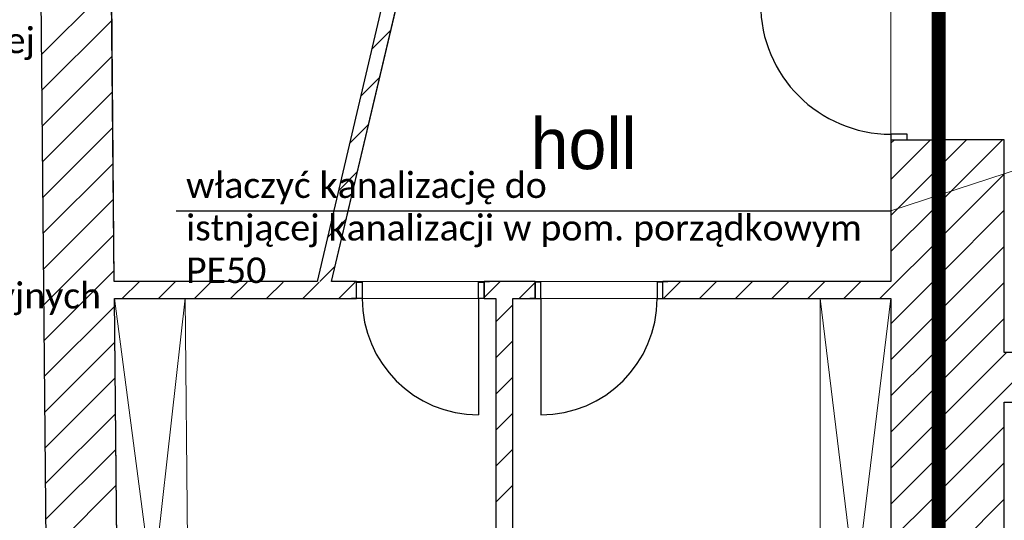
# Model space of a CAD drawing. Header units: millimetres. Extents: x -40063 to 512011, y 350190 to 687060.
# Tile 145 of 256: x 138755 to 145702, y 611324 to 614855. Entities that reach past the tile are written whole.
import ezdxf

# ---------------------------------------------------------------- set-up
doc = ezdxf.new("R2010")
doc.units = ezdxf.units.MM
doc.linetypes.add('DASHDOT', pattern=[1, 0.5, -0.25, 0, -0.25])
doc.linetypes.add('Krawędzie ukryte', pattern=[391.222223, 282.222223, -109])
for name, color, linetype in [('2D - Ogólne', 8, 'Continuous'), ('Elementy Modelu - Strefy', 8, 'Continuous'), ('IS_WM_OPIS', 7, 'Continuous'), ('J_opis pomieszczeń', 8, 'Continuous'), ('Konstrukcja - Ściany zew', 8, 'Continuous'), ('X_ref', 8, 'Continuous')]:
    doc.layers.add(name, color=color, linetype=linetype)
doc.layers.add('_IS_WM_OPIS', color=7, linetype='Continuous', lineweight=9)
doc.layers.add('J_zakres opracowania', color=226, linetype='DASHDOT', lineweight=30)
doc.styles.add('GENERATED_STYLE_2', font='txt')
doc.styles.get("Standard").update_dxf_attribs({"font": 'arial.ttf'})

# ---------------------------------------------------------------- blocks, each defined once
blk = doc.blocks.new('fdgdfg')
at = {"layer": '2D - Ogólne', "linetype": 'Krawędzie ukryte', "lineweight": 13}
blk.add_line((-198780.3, 458619.9), (-198780.3, 457619.9), dxfattribs=at)
at = {"layer": 'Elementy Modelu - Strefy', "linetype": 'Continuous', "lineweight": 0}
for p, q in [((-204320.4, 463169.9), (-204259.8, 456619.9)), ((-202829.4, 456619.9), (-201286.9, 463169.9)), ((-201184.1, 463169.9), (-202726.7, 456619.9)), ((-198780.3, 456619.9), (-198780.3, 463169.9)), ((-204259.8, 456619.9), (-202829.4, 456619.9)), ((-202726.7, 456619.9), (-198780.3, 456619.9)), ((-204258.7, 456499.9), (-201567.2, 456499.9)), ((-204220.9, 452409.9), (-204258.7, 456499.9)), ((-201567.2, 456499.9), (-201567.2, 452409.9)), ((-201447.2, 456499.9), (-201447.2, 452409.9)), ((-198780.3, 456499.9), (-201447.2, 456499.9)), ((-198780.3, 452409.9), (-198780.3, 456499.9))]:
    blk.add_line(p, q, dxfattribs=at)
at = {"layer": 'Konstrukcja - Ściany zew', "linetype": 'Continuous'}
for p, q in [((-204802.9, 461276.6), (-204672.7, 447199.9)), ((-204259.8, 456619.9), (-204303, 461281.3)), ((-202096.7, 459731.2), (-202829.4, 456619.9)), ((-202726.7, 456619.9), (-201999.4, 459708.2)), ((-204774.7, 458219.7), (-204279.2, 458715.1)), ((-204772.3, 457967.5), (-204276.9, 458462.9)), ((-202443.1, 458260.2), (-202308.7, 458394.6)), ((-204770, 457715.2), (-204274.5, 458210.7)), ((-202521.5, 457927.2), (-202387.1, 458061.6)), ((-204767.7, 457463), (-204272.2, 457958.4)), ((-204765.3, 457210.8), (-204269.9, 457706.2)), ((-202599.9, 457594.3), (-202465.6, 457728.6)), ((-198665.3, 457659.9), (-198780.3, 457659.9)), ((-198780.3, 457659.9), (-198780.3, 457619.9)), ((-198780.3, 457595.6), (-198755.9, 457619.9)), ((-198780.3, 457341), (-198501.4, 457619.9)), ((-198780.3, 457619.9), (-198780.3, 457582.9)), ((-198780.3, 457619.9), (-198780.3, 456619.9)), ((-198780.3, 457619.9), (-198480.3, 457619.9)), ((-198780.3, 457619.9), (-198665.3, 457619.9)), ((-198780.3, 457619.9), (-198665.3, 457619.9)), ((-198780.3, 457619.9), (-198780.3, 457582.9)), ((-198665.3, 457619.9), (-198665.3, 457659.9)), ((-198665.3, 457619.9), (-198480.3, 457619.9)), ((-198480.3, 457619.9), (-198480.3, 457582.9)), ((-198480.3, 447199.9), (-198480.3, 457619.9)), ((-198480.3, 457619.9), (-198480.3, 457582.9)), ((-198420.3, 457446.5), (-198246.8, 457619.9)), ((-198420.3, 457191.9), (-197992.3, 457619.9)), ((-198420.3, 457619.9), (-198420.3, 447199.9)), ((-197980.3, 457619.9), (-198420.3, 457619.9)), ((-197980.3, 456119.9), (-197980.3, 457619.9)), ((-204763, 456958.6), (-204267.5, 457454)), ((-202678.4, 457261.3), (-202544, 457395.7)), ((-198780.3, 457086.5), (-198480.3, 457386.5)), ((-198420.3, 456937.3), (-197980.3, 457377.3)), ((-204760.7, 456706.3), (-204265.2, 457201.8)), ((-198780.3, 456831.9), (-198480.3, 457131.9)), ((-198420.3, 456682.8), (-197980.3, 457122.8)), ((-202756.8, 456928.3), (-202622.4, 457062.7)), ((-204758.3, 456454.1), (-204262.9, 456949.5)), ((-198780.3, 456577.3), (-198480.3, 456877.3)), ((-198420.3, 456428.2), (-197980.3, 456868.2)), ((-204756, 456201.9), (-204260.5, 456697.3)), ((-202810.6, 456619.9), (-202700.8, 456729.7)), ((-202829.4, 456619.9), (-204259.8, 456619.9)), ((-204203.4, 456499.9), (-204084, 456619.4)), ((-203948.9, 456499.9), (-203830.1, 456618.6)), ((-203694.3, 456499.9), (-203576.3, 456617.9)), ((-203439.8, 456499.9), (-203322.5, 456617.1)), ((-203185.2, 456499.9), (-203068.7, 456616.4)), ((-202930.6, 456499.9), (-202814.9, 456615.6)), ((-202550.3, 456619.9), (-202726.7, 456619.9)), ((-202676.1, 456499.9), (-202561.1, 456614.9)), ((-202550.3, 456619.9), (-202587.3, 456619.9)), ((-202550.3, 456619.9), (-202587.3, 456619.9)), ((-202550.3, 456614.9), (-202550.3, 456619.9)), ((-202550.3, 456614.9), (-202550.3, 456619.9)), ((-202550.3, 456499.9), (-202550.3, 456614.9)), ((-202550.3, 456614.9), (-202510.3, 456614.9)), ((-202550.3, 456499.9), (-202550.3, 456614.9)), ((-202550.3, 456499.9), (-202550.3, 456614.9)), ((-202510.3, 456614.9), (-202510.3, 456499.9)), ((-201690.3, 456499.9), (-201690.3, 456614.9)), ((-201690.3, 456614.9), (-201650.3, 456614.9)), ((-201650.3, 456619.9), (-201613.3, 456619.9)), ((-201650.3, 456614.9), (-201650.3, 456619.9)), ((-201290.3, 456619.9), (-201650.3, 456619.9)), ((-201650.3, 456614.9), (-201650.3, 456619.9)), ((-201650.3, 456619.9), (-201613.3, 456619.9)), ((-201650.3, 456507.5), (-201539.4, 456618.3)), ((-201650.3, 456499.9), (-201650.3, 456614.9)), ((-201650.3, 456614.9), (-201650.3, 456499.9)), ((-201650.3, 456499.9), (-201650.3, 456614.9)), ((-201403.3, 456499.9), (-201290.3, 456612.9)), ((-201290.3, 456619.9), (-201327.3, 456619.9)), ((-201290.3, 456619.9), (-201327.3, 456619.9)), ((-201290.3, 456614.9), (-201290.3, 456619.9)), ((-201290.3, 456614.9), (-201290.3, 456619.9)), ((-201290.3, 456499.9), (-201290.3, 456614.9)), ((-201250.3, 456614.9), (-201290.3, 456614.9)), ((-201290.3, 456614.9), (-201290.3, 456499.9)), ((-201290.3, 456499.9), (-201290.3, 456614.9)), ((-201250.3, 456499.9), (-201250.3, 456614.9)), ((-200390.3, 456614.9), (-200430.3, 456614.9)), ((-200430.3, 456614.9), (-200430.3, 456499.9)), ((-200390.3, 456619.9), (-200353.3, 456619.9)), ((-200390.3, 456614.9), (-200390.3, 456619.9)), ((-198780.3, 456619.9), (-200390.3, 456619.9)), ((-200390.3, 456614.9), (-200390.3, 456619.9)), ((-200390.3, 456619.9), (-200353.3, 456619.9)), ((-200390.3, 456499.9), (-200390.3, 456614.9)), ((-200390.3, 456499.9), (-200390.3, 456614.9)), ((-200390.3, 456499.9), (-200390.3, 456614.9)), ((-200385.1, 456499.9), (-200265.1, 456619.9)), ((-200130.5, 456499.9), (-200010.5, 456619.9)), ((-199875.9, 456499.9), (-199755.9, 456619.9)), ((-199621.4, 456499.9), (-199501.4, 456619.9)), ((-199366.8, 456499.9), (-199246.8, 456619.9)), ((-199112.3, 456499.9), (-198992.3, 456619.9)), ((-198857.7, 456499.9), (-198780.3, 456577.3)), ((-198780.3, 456322.8), (-198480.3, 456622.8)), ((-198420.3, 456173.7), (-197980.3, 456613.7)), ((-204220.9, 452409.9), (-204258.7, 456499.9)), ((-204258.7, 456499.9), (-202550.3, 456499.9)), ((-202550.3, 456499.9), (-202587.3, 456499.9)), ((-202550.3, 456499.9), (-202587.3, 456499.9)), ((-202510.3, 456499.9), (-202550.3, 456499.9)), ((-201650.3, 456499.9), (-201690.3, 456499.9)), ((-201690.3, 456499.9), (-201690.3, 455679.9)), ((-201650.3, 456499.9), (-201613.3, 456499.9)), ((-201650.3, 456499.9), (-201567.2, 456499.9)), ((-201650.3, 456499.9), (-201613.3, 456499.9)), ((-201567.2, 456499.9), (-201567.2, 452409.9)), ((-201447.2, 452409.9), (-201447.2, 456499.9)), ((-201447.2, 456499.9), (-201290.3, 456499.9)), ((-201290.3, 456499.9), (-201327.3, 456499.9)), ((-201290.3, 456499.9), (-201327.3, 456499.9)), ((-201290.3, 456499.9), (-201250.3, 456499.9)), ((-201250.3, 456499.9), (-201250.3, 455679.9)), ((-200430.3, 456499.9), (-200390.3, 456499.9)), ((-200390.3, 456499.9), (-200353.3, 456499.9)), ((-200390.3, 456499.9), (-198780.3, 456499.9)), ((-200390.3, 456499.9), (-200353.3, 456499.9)), ((-198780.3, 456499.9), (-198780.3, 452409.9)), ((-204753.6, 455949.7), (-204258.2, 456445.1)), ((-201567.2, 456335.9), (-201447.2, 456455.9)), ((-198780.3, 456068.2), (-198480.3, 456368.2)), ((-198420.3, 455919.1), (-197980.3, 456359.1)), ((-204751.3, 455697.4), (-204255.9, 456192.9)), ((-201567.2, 456081.4), (-201447.2, 456201.4)), ((-198780.3, 455813.7), (-198480.3, 456113.7)), ((-198420.3, 455664.5), (-197980.3, 456104.5)), ((-197980.3, 456104.5), (-197964.9, 456119.9)), ((-197980.3, 455850), (-197710.4, 456119.9)), ((-196470.3, 456119.9), (-197980.3, 456119.9)), ((-204749, 455445.2), (-204253.5, 455940.7)), ((-201567.2, 455826.8), (-201447.2, 455946.8)), ((-198780.3, 455559.1), (-198480.3, 455859.1)), ((-198420.3, 455410), (-197980.3, 455850)), ((-197980.3, 455769.9), (-196470.3, 455769.9)), ((-197980.3, 447699.9), (-197980.3, 455769.9)), ((-204746.6, 455193), (-204251.2, 455688.4)), ((-201567.2, 455572.3), (-201447.2, 455692.3)), ((-198780.3, 455304.5), (-198480.3, 455604.5)), ((-198420.3, 455155.4), (-197980.3, 455595.4)), ((-204744.3, 454940.8), (-204248.9, 455436.2)), ((-201567.2, 455317.7), (-201447.2, 455437.7)), ((-198780.3, 455050), (-198480.3, 455350)), ((-198420.3, 454900.9), (-197980.3, 455340.9)), ((-204742, 454688.5), (-204246.5, 455184)), ((-201567.2, 455063.1), (-201447.2, 455183.1)), ((-198780.3, 454795.4), (-198480.3, 455095.4)), ((-198420.3, 454646.3), (-197980.3, 455086.3))]:
    blk.add_line(p, q, dxfattribs=at)
at = {"layer": 'Konstrukcja - Ściany zew', "linetype": 'Continuous', "lineweight": 13}
for p, q in [((-203720.9, 452414.5), (-204258.7, 456499.7)), ((-203758.7, 456504.3), (-204220.9, 452409.9)), ((-203720.9, 452414.5), (-203758.7, 456504.3)), ((-199280.3, 452409.9), (-199280.3, 456499.9)), ((-199280.3, 456499.9), (-198780.3, 452409.9)), ((-199280.3, 452409.9), (-198780.3, 456499.9))]:
    blk.add_line(p, q, dxfattribs=at)
at = {"layer": 'Konstrukcja - Ściany zew', "linetype": 'Continuous'}
for centre, radius, start, end in [((-198780.3, 458579.9), 920, 180, 270), ((-201690.3, 456499.9), 820, 180, 270), ((-201250.3, 456499.9), 820, 270, 0)]:
    blk.add_arc(centre, radius, start, end, dxfattribs=at)
at = {"layer": 'J_opis pomieszczeń', "linetype": 'Continuous', "style": 'GENERATED_STYLE_2'}
blk.add_text('holl', height=359.99, dxfattribs=at).set_placement((-201323.1, 457413.2))

msp = doc.modelspace()

# ---------------------------------------------------------------- linework, layer by layer
at = {"layer": '_IS_WM_OPIS', "color": 7}
msp.add_lwpolyline([(144902.34469, 613507.46374), (148732.34469, 614758.45609)], dxfattribs=at)
at = {"layer": 'IS_WM_OPIS', "color": 6}
msp.add_lwpolyline([(139860.00363, 613507.46374), (144902.34469, 613507.46374)], dxfattribs=at)
at = {"layer": 'J_zakres opracowania', "ltscale": 1000, "const_width": 100}
msp.add_lwpolyline([(145238.97833, 603150.87452), (179698.13773, 603150.87452), (179698.13773, 613450.86815), (168198.34775, 613450.86815), (168198.34775, 623228.22314), (179787.48799, 623228.22314), (179787.48799, 655328.15213), (172267.92013, 655328.15213), (172267.92013, 661215.50192), (178887.83809, 661215.50192), (178887.83809, 667165.49127), (169238.45678, 667165.49127), (169238.45678, 670965.36364), (139342.26689, 670965.36364), (139342.26689, 660371.72463), (168578.26628, 660371.72463), (168578.26628, 636879.36656), (155218.96566, 636879.36656), (155218.96566, 616919.40233), (145238.97833, 616919.40233), (145238.97833, 603150.87452)], dxfattribs=at)

# ---------------------------------------------------------------- block references
at = {"layer": 'X_ref'}
msp.add_blockref('fdgdfg', (343682.59614, 156387.58931), dxfattribs=at)

# ---------------------------------------------------------------- texts
at = {"layer": 'IS_WM_OPIS', "char_height": 179.9999966, "width": 5935.9201341, "attachment_point": 1, "rotation": 0.000000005}
for s, insert in [('\\fCalibri|b0|i0|c238;Centrala wentylacyjna podwieszana NW1\\Pnawiew: 950 m3/h\\Pwywiew: 820 m3/h\\Pspręż: 160/160 Pa\\Pfiltr G4,G4\\Pwymiennik przeciwprądowy\\Pmoc elektryczna wentylatorów: 760W\\Pzasilanie: 400V/3F/50Hz\\Pmoc nagrzewnicy elektrycznej  wstępnej PTC: 3,0kW \\Pmoc nagrzewnicy wtórnej kanałowej elektrycznej 3,0kW\\Pmoc akustyczna: 68 dB(A)\\Pmasa: 105kg \\Pwymiary lxhxw: 1290x440x1040mm\\Pspód centrali 2,68m\\Pcentrale montowac na podkadkach antywibracyjnych\\P', (133262.41662, 617499.19826)), ('\\fCalibri|b0|i0|c238;właczyć kanalizację do\\Pistnjącej kanalizacji w pom. porządkowym\\PPE50', (139928.97803, 613777.55831))]:
    msp.add_mtext(s, dxfattribs=dict(at, insert=insert))

doc.saveas('drawing.dxf')
